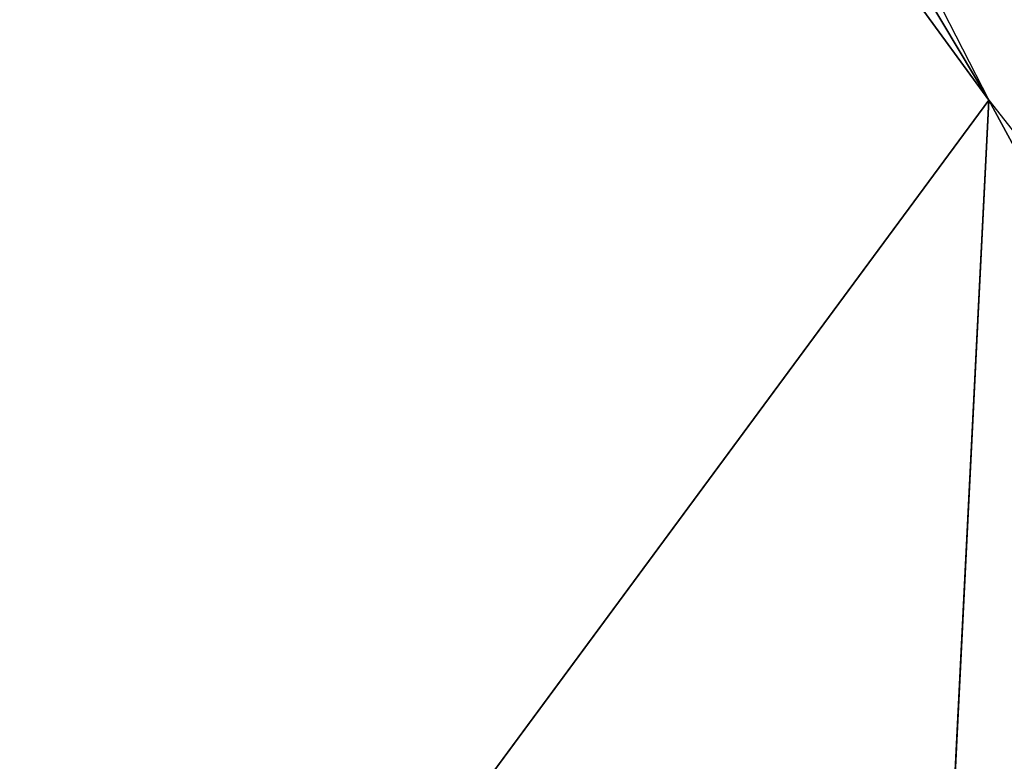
# Model space of a CAD drawing. Header units: millimetres. Extents: x 26 to 326, y -150 to 150.
# Tile 139 of 256: x 169.5155 to 169.5515, y -5.0789 to -5.0517. Entities that reach past the tile are written whole.
import ezdxf

# ---------------------------------------------------------------- set-up
doc = ezdxf.new("R2010")
doc.units = ezdxf.units.MM
doc.header["$LTSCALE"] = 25.4
doc.layers.get('0').update_dxf_attribs({"true_color": 0xff5454})

# ---------------------------------------------------------------- blocks, each defined once
blk = doc.blocks.new('Z_o_enie AMALFI_8381_8380 pm 1.STL')
at = {"color": 18, "true_color": 0x000000}
mesh = blk.add_polyface(dxfattribs=at)
corners = [(168.952637, -3.887374, 350.637756), (169.550964, -5.054644, 350.622437), (169.032181, -4.184094, 357.63446)]
mesh.append_faces([[corners[k] for k in face] for face in [(0, 1, 2)]], dxfattribs={"color": 18})
mesh = blk.add_polyface(dxfattribs=at)
corners = [(169.032181, -4.184094, 357.63446), (169.550964, -5.054644, 350.622437), (169.257751, -4.653466, 357.628296)]
mesh.append_faces([[corners[k] for k in face] for face in [(0, 1, 2)]], dxfattribs={"color": 18})
mesh = blk.add_polyface(dxfattribs=at)
corners = [(169.257751, -4.653466, 357.628296), (169.550964, -5.054644, 350.622437), (169.516296, -5.101641, 357.622437)]
mesh.append_faces([[corners[k] for k in face] for face in [(0, 1, 2)]], dxfattribs={"color": 18})
mesh = blk.add_polyface(dxfattribs=at)
corners = [(169.271393, -4.657887, 358.514557), (169.516296, -5.101641, 357.622437), (169.529404, -5.105015, 358.508698), (169.257751, -4.653466, 357.628296)]
mesh.append_faces([[corners[k] for k in face] for face in [(0, 1, 2), (1, 0, 3)]], dxfattribs={"vtx0": -1, "color": 18})
mesh = blk.add_polyface(dxfattribs=at)
corners = [(169.550964, -5.054644, 350.622437), (169.546249, -5.148903, 357.621826), (169.516296, -5.101641, 357.622437)]
mesh.append_faces([[corners[k] for k in face] for face in [(0, 1, 2)]], dxfattribs={"color": 18})
mesh = blk.add_polyface(dxfattribs=at)
corners = [(169.550964, -5.054644, 350.622437), (169.807739, -5.529233, 357.616882), (169.546249, -5.148903, 357.621826)]
mesh.append_faces([[corners[k] for k in face] for face in [(0, 1, 2)]], dxfattribs={"color": 18})
mesh = blk.add_polyface(dxfattribs=at)
corners = [(169.550964, -5.054644, 350.622437), (170.359406, -6.087599, 350.60907), (169.807739, -5.529233, 357.616882)]
mesh.append_faces([[corners[k] for k in face] for face in [(0, 1, 2)]], dxfattribs={"color": 18})

msp = doc.modelspace()

# ---------------------------------------------------------------- block references
at = {"color": 0}
msp.add_blockref('Z_o_enie AMALFI_8381_8380 pm 1.STL', (0, 0), dxfattribs=at)

doc.saveas('drawing.dxf')
